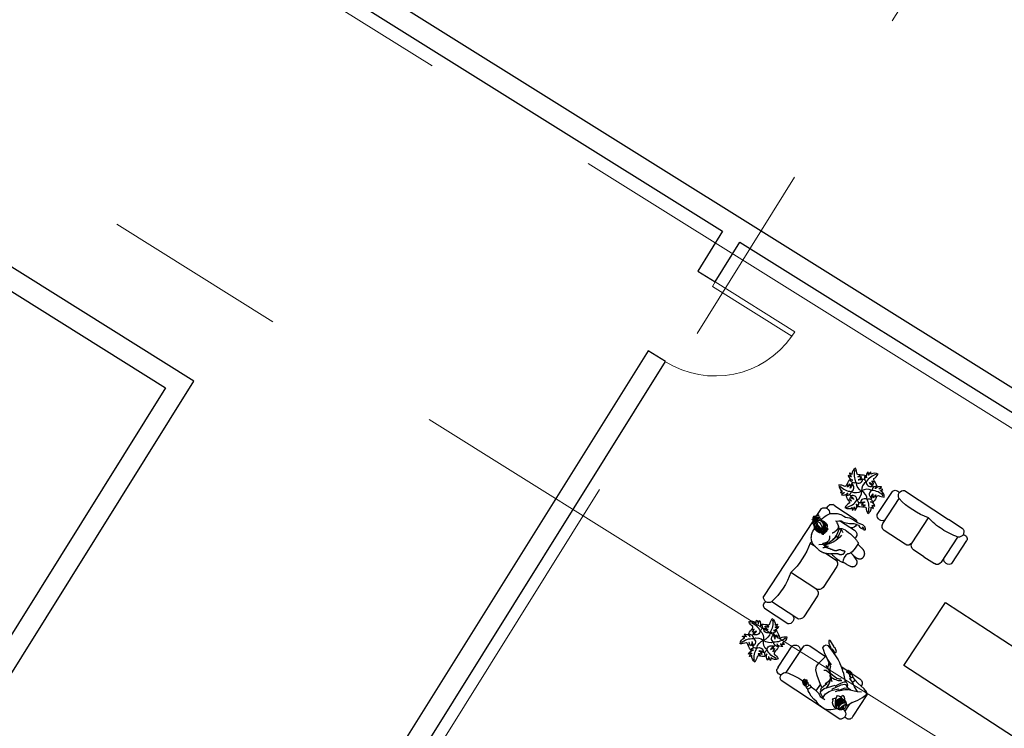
# Model space of a CAD drawing. Header units: inches. Extents: x 16 to 173, y 15 to 159.
# Tile 23 of 43: x 133 to 150, y 87 to 99. Entities that reach past the tile are written whole.
import ezdxf

# ---------------------------------------------------------------- set-up
doc = ezdxf.new("R2010")
doc.units = ezdxf.units.IN
doc.header["$MEASUREMENT"] = 0
doc.linetypes.add('Grid Line', pattern=[22.225, 12.7, -3.175, 3.175, -3.175])
for name, color, linetype, lineweight in [('A-DOOR', 31, 'Continuous', 9), ('A-WALL', 113, 'Continuous', 9), ('S-GRID', 1, 'Continuous', 9)]:
    doc.layers.add(name, color=color, linetype=linetype, lineweight=lineweight)
doc.layers.add('archicon.ir - people', color=251, linetype='Continuous')
doc.layers.add('ARREDI attrezzature - furniture', color=32, linetype='Continuous')
doc.layers.add('archicon.ir - trees garden', color=7, linetype='Continuous', true_color=0x317e30)

# ---------------------------------------------------------------- blocks, each defined once
blk = doc.blocks.new('M_Single-Flush - 0915 x 2134mm-303387-_منفی')
at = {"layer": 'A-DOOR', "lineweight": 18}
for p, q in [((406.5, -100), (406.5, -1015.3)), ((457.5, -100), (406.5, -100)), ((457.5, -100), (457.5, -1015.3)), ((457.5, -1015.3), (406.5, -1015.3))]:
    blk.add_line(p, q, dxfattribs=at)
at = {"layer": 'A-DOOR'}
blk.add_arc((457.5, -100), 916.7, 180, 266.81071, dxfattribs=at)
blk = doc.blocks.new('A$Cbd194416')
at = {"layer": 'archicon.ir - people'}
for p, q in [((0.942, 2.791), (0.909, 2.745)), ((0.991, 2.821), (0.942, 2.791)), ((0.909, 2.745), (0.883, 2.699)), ((0.966, 2.61), (0.986, 2.634)), ((0.986, 2.634), (0.997, 2.654)), ((1.442, 2.671), (1.408, 2.625)), ((0.909, 2.448), (0.941, 2.523)), ((0.941, 2.523), (0.944, 2.552)), ((0.944, 2.58), (0.966, 2.61)), ((0.944, 2.552), (0.944, 2.58)), ((0.859, 2.349), (0.869, 2.385)), ((0.869, 2.385), (0.909, 2.448)), ((3.008, 1.447), (2.993, 1.447)), ((3.117, 1.355), (3.086, 1.364)), ((3.182, 1.338), (3.117, 1.355)), ((3.262, 1.336), (3.182, 1.338)), ((2.93, 1.113), (2.881, 1.087)), ((2.907, 1.027), (2.881, 1.087)), ((2.956, 1.05), (2.93, 1.113)), ((3.002, 1.157), (3.01, 1.139)), ((3.071, 1.044), (3.101, 1.095)), ((3.101, 1.095), (3.231, 1.191)), ((2.956, 1.05), (2.907, 1.027)), ((3.002, 0.979), (2.956, 1.05)), ((3.036, 0.898), (3.002, 0.979)), ((3.087, 1.034), (3.039, 0.903)), ((3.07, 1.003), (3.071, 1.044)), ((3.039, 0.903), (3.005, 0.846))]:
    blk.add_line(p, q, dxfattribs=at)
for points in [[(1.16, 2.915), (1.175, 2.924), (1.189, 2.932), (1.199, 2.937), (1.201, 2.929), (1.207, 2.92), (1.209, 2.914), (1.203, 2.908)], [(1.2, 2.933), (1.208, 2.941), (1.218, 2.946), (1.221, 2.928), (1.225, 2.921), (1.23, 2.914), (1.23, 2.905), (1.229, 2.901)], [(1.105, 2.897), (1.1, 2.897), (1.086, 2.897), (1.085, 2.889), (1.09, 2.878), (1.092, 2.868), (1.103, 2.863), (1.103, 2.858), (1.105, 2.848), (1.106, 2.845)], [(1.155, 2.9), (1.146, 2.894), (1.139, 2.889), (1.133, 2.884), (1.129, 2.88), (1.125, 2.876), (1.122, 2.873), (1.12, 2.87), (1.118, 2.866), (1.116, 2.863), (1.115, 2.86), (1.113, 2.857), (1.112, 2.853), (1.11, 2.85), (1.109, 2.846), (1.107, 2.842), (1.106, 2.839), (1.105, 2.835), (1.104, 2.831), (1.102, 2.827), (1.101, 2.823), (1.1, 2.818), (1.1, 2.813), (1.099, 2.809), (1.099, 2.803), (1.099, 2.798), (1.099, 2.792), (1.1, 2.786), (1.101, 2.78), (1.102, 2.774), (1.103, 2.769), (1.104, 2.763), (1.105, 2.759), (1.107, 2.754), (1.108, 2.75), (1.109, 2.746), (1.111, 2.743), (1.112, 2.74), (1.114, 2.738), (1.116, 2.735), (1.117, 2.733), (1.119, 2.731), (1.121, 2.729), (1.123, 2.727), (1.124, 2.726), (1.126, 2.724), (1.128, 2.723), (1.129, 2.722), (1.131, 2.721), (1.133, 2.72), (1.134, 2.719), (1.136, 2.718), (1.138, 2.717), (1.139, 2.716), (1.141, 2.715), (1.143, 2.715), (1.145, 2.714), (1.146, 2.714), (1.148, 2.713), (1.15, 2.712), (1.152, 2.712), (1.155, 2.711), (1.157, 2.711), (1.159, 2.711), (1.162, 2.711), (1.165, 2.711), (1.168, 2.711), (1.171, 2.711), (1.174, 2.711), (1.177, 2.711), (1.18, 2.712), (1.184, 2.712), (1.188, 2.713), (1.192, 2.714), (1.196, 2.715), (1.2, 2.715), (1.204, 2.716), (1.208, 2.717), (1.211, 2.718), (1.214, 2.719), (1.217, 2.72)], [(1.14, 2.903), (1.121, 2.905), (1.105, 2.902), (1.106, 2.892), (1.111, 2.882), (1.119, 2.873)], [(1.137, 2.889), (1.137, 2.897), (1.144, 2.906), (1.158, 2.91), (1.171, 2.912), (1.195, 2.909), (1.195, 2.906)], [(1.215, 2.719), (1.215, 2.738), (1.215, 2.755), (1.214, 2.771), (1.213, 2.785), (1.211, 2.797), (1.209, 2.808), (1.207, 2.817), (1.205, 2.826), (1.203, 2.832), (1.202, 2.838), (1.2, 2.843), (1.198, 2.847), (1.197, 2.85), (1.195, 2.853), (1.193, 2.857), (1.191, 2.86), (1.188, 2.864), (1.185, 2.868), (1.182, 2.872), (1.179, 2.877), (1.176, 2.883), (1.173, 2.888), (1.171, 2.895), (1.168, 2.901)], [(1.242, 2.896), (1.231, 2.899), (1.223, 2.901), (1.216, 2.902), (1.21, 2.904), (1.204, 2.904), (1.197, 2.905), (1.189, 2.906), (1.179, 2.906)], [(1.242, 2.896), (1.251, 2.888), (1.258, 2.881), (1.264, 2.874), (1.269, 2.867), (1.273, 2.861), (1.276, 2.854), (1.279, 2.848), (1.281, 2.841), (1.283, 2.835), (1.284, 2.828), (1.286, 2.822), (1.287, 2.815), (1.287, 2.809), (1.288, 2.802), (1.288, 2.796), (1.287, 2.79), (1.287, 2.784), (1.285, 2.778), (1.284, 2.772), (1.282, 2.767), (1.28, 2.761), (1.277, 2.756), (1.274, 2.751), (1.27, 2.746), (1.267, 2.742), (1.262, 2.737), (1.257, 2.733), (1.251, 2.73), (1.245, 2.727), (1.238, 2.724), (1.229, 2.721), (1.22, 2.72)], [(1.378, 2.854), (1.398, 2.846), (1.415, 2.837), (1.43, 2.828), (1.442, 2.819), (1.452, 2.81), (1.461, 2.801), (1.467, 2.791), (1.473, 2.782), (1.478, 2.773), (1.483, 2.763), (1.487, 2.754), (1.49, 2.744), (1.493, 2.735), (1.496, 2.725), (1.498, 2.716), (1.5, 2.706), (1.502, 2.696), (1.504, 2.686), (1.506, 2.676), (1.508, 2.666), (1.51, 2.656), (1.511, 2.647), (1.513, 2.638), (1.514, 2.629), (1.515, 2.62), (1.516, 2.612), (1.516, 2.604), (1.517, 2.597), (1.517, 2.589), (1.516, 2.581), (1.516, 2.574), (1.515, 2.566), (1.514, 2.558), (1.512, 2.55), (1.51, 2.542), (1.508, 2.534), (1.506, 2.526), (1.503, 2.517), (1.5, 2.509), (1.497, 2.501), (1.493, 2.493), (1.489, 2.485), (1.485, 2.477), (1.481, 2.469), (1.477, 2.461), (1.473, 2.454), (1.468, 2.447), (1.464, 2.44), (1.459, 2.433), (1.455, 2.427), (1.45, 2.421), (1.446, 2.416), (1.441, 2.41), (1.437, 2.405), (1.433, 2.4), (1.43, 2.396), (1.426, 2.391), (1.423, 2.387), (1.42, 2.382), (1.417, 2.378), (1.415, 2.374), (1.412, 2.37), (1.41, 2.367), (1.408, 2.363), (1.406, 2.359), (1.405, 2.355), (1.403, 2.352), (1.402, 2.348), (1.401, 2.344), (1.4, 2.341), (1.399, 2.337), (1.398, 2.333), (1.398, 2.33), (1.397, 2.326), (1.396, 2.322), (1.396, 2.319), (1.395, 2.315), (1.394, 2.311), (1.392, 2.308), (1.391, 2.305), (1.389, 2.301), (1.387, 2.298), (1.385, 2.295), (1.382, 2.292), (1.379, 2.289), (1.377, 2.286), (1.374, 2.284), (1.371, 2.281), (1.368, 2.278), (1.366, 2.276), (1.363, 2.274), (1.361, 2.272), (1.358, 2.27), (1.355, 2.269), (1.353, 2.267), (1.35, 2.266), (1.347, 2.266), (1.345, 2.265), (1.342, 2.265), (1.339, 2.265), (1.336, 2.265), (1.333, 2.265), (1.33, 2.265), (1.328, 2.265), (1.325, 2.265), (1.323, 2.265), (1.32, 2.265), (1.318, 2.265), (1.316, 2.266), (1.315, 2.266), (1.313, 2.266), (1.312, 2.267), (1.311, 2.267), (1.31, 2.268), (1.309, 2.269), (1.309, 2.271), (1.309, 2.272), (1.309, 2.274), (1.31, 2.276), (1.31, 2.278), (1.311, 2.281), (1.313, 2.283), (1.314, 2.286), (1.315, 2.289), (1.317, 2.292), (1.318, 2.295), (1.32, 2.298), (1.321, 2.301), (1.322, 2.304), (1.323, 2.307), (1.324, 2.31), (1.324, 2.312), (1.325, 2.315), (1.325, 2.318), (1.326, 2.32), (1.326, 2.323), (1.326, 2.325), (1.326, 2.328), (1.326, 2.33), (1.326, 2.333), (1.326, 2.335), (1.326, 2.337), (1.326, 2.34), (1.327, 2.342), (1.327, 2.344), (1.328, 2.346), (1.329, 2.348), (1.33, 2.35), (1.331, 2.352), (1.333, 2.354), (1.335, 2.356), (1.337, 2.358), (1.34, 2.361), (1.343, 2.363), (1.346, 2.365), (1.35, 2.368), (1.353, 2.37), (1.357, 2.373), (1.36, 2.375), (1.363, 2.378), (1.366, 2.38), (1.369, 2.383), (1.372, 2.385), (1.374, 2.388), (1.376, 2.39), (1.378, 2.393), (1.38, 2.395), (1.382, 2.397), (1.383, 2.4), (1.385, 2.402), (1.386, 2.405), (1.387, 2.408), (1.388, 2.41), (1.389, 2.414), (1.39, 2.417), (1.391, 2.421), (1.392, 2.425), (1.393, 2.429), (1.394, 2.434), (1.395, 2.439), (1.396, 2.444), (1.397, 2.45), (1.398, 2.455), (1.4, 2.461), (1.401, 2.467), (1.402, 2.473), (1.404, 2.479), (1.405, 2.486), (1.406, 2.492), (1.408, 2.498), (1.409, 2.504), (1.411, 2.511), (1.412, 2.517), (1.414, 2.523), (1.415, 2.528), (1.416, 2.534), (1.418, 2.539), (1.419, 2.545), (1.421, 2.549), (1.423, 2.554), (1.425, 2.558), (1.427, 2.562), (1.43, 2.566), (1.433, 2.57), (1.437, 2.574), (1.442, 2.578), (1.447, 2.583), (1.454, 2.588)], [(0.883, 2.699), (0.861, 2.641), (0.858, 2.59), (0.855, 2.557), (0.832, 2.497), (0.824, 2.431), (0.823, 2.353), (0.814, 2.304), (0.805, 2.273), (0.812, 2.235), (0.817, 2.22), (0.84, 2.202), (0.853, 2.191), (0.865, 2.192), (0.866, 2.199), (0.855, 2.215), (0.843, 2.223), (0.833, 2.231)], [(0.994, 2.639), (1.005, 2.62), (1.014, 2.605), (1.021, 2.593), (1.026, 2.585), (1.031, 2.579), (1.034, 2.575), (1.037, 2.572), (1.04, 2.57), (1.043, 2.569), (1.046, 2.568), (1.049, 2.566), (1.052, 2.565), (1.055, 2.564), (1.058, 2.564), (1.061, 2.563), (1.063, 2.562), (1.066, 2.562), (1.069, 2.561), (1.071, 2.561), (1.074, 2.561), (1.076, 2.56), (1.079, 2.56), (1.081, 2.56), (1.084, 2.56), (1.087, 2.56), (1.089, 2.56), (1.092, 2.56), (1.095, 2.56), (1.098, 2.561), (1.101, 2.561), (1.104, 2.562), (1.108, 2.562), (1.112, 2.563), (1.115, 2.564), (1.119, 2.565), (1.124, 2.566), (1.128, 2.567), (1.133, 2.569), (1.137, 2.571), (1.142, 2.573), (1.147, 2.575), (1.152, 2.577), (1.157, 2.579), (1.162, 2.582), (1.167, 2.585), (1.172, 2.588), (1.176, 2.591), (1.18, 2.595)], [(1.156, 2.697), (1.163, 2.698), (1.169, 2.698), (1.173, 2.7), (1.177, 2.702), (1.18, 2.704), (1.182, 2.707), (1.183, 2.71), (1.184, 2.712)], [(1.174, 2.69), (1.18, 2.691), (1.185, 2.693), (1.189, 2.694), (1.192, 2.696), (1.194, 2.697), (1.196, 2.699), (1.197, 2.7), (1.198, 2.701), (1.198, 2.703), (1.199, 2.704), (1.199, 2.705), (1.199, 2.707), (1.2, 2.709), (1.2, 2.711), (1.201, 2.713), (1.201, 2.716)], [(1.191, 2.69), (1.195, 2.69), (1.198, 2.691), (1.201, 2.692), (1.203, 2.693), (1.205, 2.695), (1.206, 2.696), (1.207, 2.697), (1.208, 2.699), (1.209, 2.7), (1.209, 2.702), (1.21, 2.704), (1.21, 2.706), (1.21, 2.709), (1.21, 2.713), (1.209, 2.717), (1.209, 2.723)], [(1.199, 2.689), (1.203, 2.688), (1.207, 2.687), (1.209, 2.687), (1.212, 2.688), (1.213, 2.688), (1.215, 2.689), (1.216, 2.69), (1.217, 2.691), (1.218, 2.692), (1.219, 2.693), (1.22, 2.694), (1.221, 2.695), (1.222, 2.696), (1.222, 2.698), (1.223, 2.7), (1.223, 2.702), (1.224, 2.705), (1.224, 2.708), (1.224, 2.711), (1.224, 2.714), (1.224, 2.716), (1.224, 2.719), (1.223, 2.72), (1.222, 2.722)], [(1.221, 2.687), (1.228, 2.691), (1.232, 2.695), (1.236, 2.7), (1.238, 2.704), (1.239, 2.709), (1.239, 2.714), (1.238, 2.719), (1.238, 2.722)], [(1.235, 2.692), (1.241, 2.694), (1.246, 2.696), (1.249, 2.698), (1.252, 2.7), (1.254, 2.703), (1.255, 2.706), (1.256, 2.709), (1.257, 2.712), (1.257, 2.714), (1.257, 2.717), (1.257, 2.72), (1.257, 2.722), (1.257, 2.725), (1.256, 2.727), (1.256, 2.728), (1.255, 2.73)], [(1.24, 2.605), (1.247, 2.599), (1.253, 2.595), (1.259, 2.591), (1.264, 2.588), (1.269, 2.586), (1.273, 2.584), (1.277, 2.583), (1.28, 2.581), (1.284, 2.58), (1.287, 2.58), (1.29, 2.579), (1.293, 2.578), (1.296, 2.578), (1.299, 2.577), (1.302, 2.577), (1.305, 2.577), (1.308, 2.577), (1.312, 2.578), (1.315, 2.578), (1.318, 2.578), (1.322, 2.579), (1.326, 2.58), (1.329, 2.581), (1.333, 2.582), (1.337, 2.583), (1.341, 2.584), (1.345, 2.585), (1.349, 2.587), (1.353, 2.589), (1.357, 2.591), (1.362, 2.594), (1.366, 2.597), (1.371, 2.601), (1.376, 2.605), (1.381, 2.609), (1.385, 2.613), (1.389, 2.618), (1.392, 2.623), (1.394, 2.627), (1.396, 2.632)], [(1.409, 2.626), (1.403, 2.593), (1.395, 2.558), (1.383, 2.531)], [(1.048, 2.567), (1.056, 2.527), (1.068, 2.48), (1.082, 2.459)], [(1.397, 2.564), (1.413, 2.536), (1.415, 2.531)], [(1.407, 2.614), (1.413, 2.587), (1.422, 2.559)], [(0.859, 2.349), (0.851, 2.317), (0.86, 2.291), (0.865, 2.256), (0.863, 2.237), (0.861, 2.227), (0.86, 2.225)], [(1.027, 2.424), (1.031, 2.384), (1.035, 2.349), (1.039, 2.32), (1.043, 2.296), (1.048, 2.275), (1.052, 2.257), (1.056, 2.242), (1.06, 2.229), (1.063, 2.217), (1.067, 2.207), (1.071, 2.197), (1.074, 2.189), (1.077, 2.182), (1.08, 2.176), (1.083, 2.17), (1.086, 2.166)], [(1.459, 2.43), (1.46, 2.426), (1.463, 2.412), (1.466, 2.398), (1.468, 2.384), (1.47, 2.369), (1.472, 2.355), (1.474, 2.341), (1.475, 2.327), (1.476, 2.313), (1.477, 2.299), (1.477, 2.286), (1.477, 2.273), (1.478, 2.26), (1.478, 2.247), (1.477, 2.235), (1.477, 2.224), (1.477, 2.214), (1.477, 2.205)], [(0.86, 2.225), (0.853, 2.222), (0.85, 2.225), (0.849, 2.228), (0.848, 2.246), (0.85, 2.252)], [(1.086, 2.166), (1.182, 2.164), (1.253, 2.172)], [(1.104, 2.165), (1.104, 2.163), (1.105, 2.159), (1.106, 2.154), (1.107, 2.148), (1.108, 2.141), (1.109, 2.134), (1.111, 2.126), (1.112, 2.119), (1.114, 2.112), (1.115, 2.106), (1.116, 2.099), (1.118, 2.093), (1.119, 2.087), (1.121, 2.082), (1.122, 2.076), (1.124, 2.071), (1.125, 2.065), (1.127, 2.06), (1.128, 2.055), (1.13, 2.049), (1.132, 2.044), (1.134, 2.039), (1.137, 2.034), (1.139, 2.03), (1.142, 2.025), (1.145, 2.021), (1.149, 2.017), (1.152, 2.013), (1.155, 2.01), (1.159, 2.006), (1.163, 2.003), (1.166, 2.001), (1.169, 1.998), (1.173, 1.996), (1.176, 1.994), (1.179, 1.992), (1.182, 1.991), (1.185, 1.989), (1.188, 1.988), (1.191, 1.987), (1.194, 1.986), (1.197, 1.985), (1.2, 1.984), (1.203, 1.984), (1.206, 1.983), (1.208, 1.983), (1.211, 1.983), (1.214, 1.982), (1.217, 1.982), (1.221, 1.982), (1.224, 1.982), (1.227, 1.982), (1.23, 1.982), (1.233, 1.982), (1.236, 1.982), (1.238, 1.982), (1.241, 1.982), (1.243, 1.982), (1.246, 1.982), (1.248, 1.983), (1.25, 1.983), (1.252, 1.984), (1.255, 1.985), (1.257, 1.985), (1.26, 1.987), (1.262, 1.988), (1.265, 1.989), (1.268, 1.991), (1.271, 1.993), (1.274, 1.996), (1.276, 1.998), (1.279, 2.001), (1.281, 2.004), (1.283, 2.007), (1.286, 2.011), (1.287, 2.014), (1.289, 2.018), (1.291, 2.023), (1.292, 2.027), (1.293, 2.032), (1.295, 2.037), (1.295, 2.042), (1.296, 2.047), (1.297, 2.053), (1.297, 2.058), (1.298, 2.064), (1.298, 2.07), (1.299, 2.076)], [(1.253, 2.172), (1.279, 2.183), (1.307, 2.201), (1.32, 2.215)], [(1.279, 2.183), (1.288, 2.121), (1.299, 2.076)], [(1.465, 2.209), (1.465, 2.187), (1.465, 2.167), (1.464, 2.149), (1.464, 2.133), (1.463, 2.119), (1.462, 2.107), (1.461, 2.096), (1.46, 2.086), (1.458, 2.078), (1.457, 2.071), (1.455, 2.064), (1.454, 2.059), (1.452, 2.054), (1.45, 2.049), (1.448, 2.045), (1.446, 2.042), (1.443, 2.038), (1.441, 2.035), (1.438, 2.032), (1.436, 2.029), (1.433, 2.026), (1.43, 2.023), (1.428, 2.021), (1.425, 2.018), (1.422, 2.016), (1.419, 2.014), (1.415, 2.013), (1.412, 2.011), (1.409, 2.01), (1.405, 2.009), (1.401, 2.008), (1.397, 2.007), (1.393, 2.006), (1.388, 2.006), (1.383, 2.006), (1.379, 2.006), (1.374, 2.006), (1.369, 2.007), (1.365, 2.008), (1.36, 2.009), (1.356, 2.01), (1.352, 2.012), (1.349, 2.014), (1.345, 2.016), (1.342, 2.018), (1.339, 2.021), (1.336, 2.023), (1.334, 2.026), (1.332, 2.029), (1.33, 2.032), (1.328, 2.036), (1.326, 2.039), (1.324, 2.043), (1.323, 2.046), (1.321, 2.05), (1.319, 2.054), (1.318, 2.058), (1.316, 2.063), (1.315, 2.067), (1.313, 2.071), (1.311, 2.076), (1.309, 2.081), (1.307, 2.086), (1.305, 2.091), (1.303, 2.096), (1.3, 2.101), (1.298, 2.106), (1.296, 2.112), (1.294, 2.117), (1.292, 2.123), (1.291, 2.128), (1.29, 2.134)], [(1.317, 2.211), (1.352, 2.224), (1.397, 2.229), (1.443, 2.219), (1.48, 2.202)], [(2.73, 1.533), (2.711, 1.523), (2.692, 1.52), (2.655, 1.571), (2.661, 1.592), (2.645, 1.599), (2.629, 1.635), (2.607, 1.689), (2.603, 1.7), (2.615, 1.714), (2.651, 1.691), (2.687, 1.636), (2.716, 1.599)], [(2.765, 1.731), (2.727, 1.73), (2.696, 1.71), (2.686, 1.684), (2.717, 1.596), (2.758, 1.498), (2.787, 1.425), (2.811, 1.385), (2.822, 1.37)], [(2.94, 1.472), (2.91, 1.513), (2.856, 1.593), (2.825, 1.653), (2.791, 1.696), (2.765, 1.731)], [(3.371, 1.693), (3.364, 1.698), (3.353, 1.703), (3.341, 1.704), (3.331, 1.704), (3.328, 1.701), (3.328, 1.695), (3.336, 1.69), (3.344, 1.688), (3.348, 1.688), (3.355, 1.687)], [(3.39, 1.687), (3.386, 1.695), (3.379, 1.703), (3.371, 1.71), (3.367, 1.712), (3.363, 1.71), (3.363, 1.705), (3.365, 1.7), (3.369, 1.694)], [(2.744, 1.528), (2.717, 1.541), (2.705, 1.566), (2.699, 1.593), (2.715, 1.601)], [(3.292, 1.404), (3.239, 1.481), (3.173, 1.567), (3.111, 1.635), (3.056, 1.654), (2.999, 1.65), (2.927, 1.638), (2.858, 1.623), (2.837, 1.619)], [(2.91, 1.468), (2.894, 1.514), (2.864, 1.58)], [(3.416, 1.605), (3.411, 1.619), (3.413, 1.638), (3.41, 1.669), (3.397, 1.684), (3.376, 1.694), (3.356, 1.688), (3.334, 1.679), (3.32, 1.67), (3.321, 1.663), (3.329, 1.661), (3.335, 1.663), (3.345, 1.667), (3.348, 1.67), (3.357, 1.673), (3.364, 1.676), (3.369, 1.677)], [(3.342, 1.651), (3.335, 1.648), (3.332, 1.652), (3.333, 1.657), (3.339, 1.663), (3.342, 1.665)], [(3.375, 1.59), (3.365, 1.598), (3.361, 1.607), (3.353, 1.616), (3.347, 1.624), (3.342, 1.649), (3.341, 1.66), (3.347, 1.661), (3.354, 1.653), (3.359, 1.632), (3.364, 1.625)], [(3.358, 1.665), (3.353, 1.659), (3.35, 1.657)], [(3.525, 1.124), (3.548, 1.176), (3.548, 1.233), (3.543, 1.285), (3.534, 1.318), (3.519, 1.355), (3.512, 1.406), (3.495, 1.471), (3.467, 1.526), (3.452, 1.552), (3.436, 1.572), (3.43, 1.59), (3.422, 1.606), (3.361, 1.585), (3.374, 1.55), (3.377, 1.475), (3.394, 1.396), (3.409, 1.37), (3.425, 1.348), (3.424, 1.31), (3.421, 1.278), (3.423, 1.257)], [(3.436, 1.572), (3.416, 1.562), (3.395, 1.55), (3.379, 1.548)], [(2.981, 1.493), (2.948, 1.504), (2.916, 1.515), (2.905, 1.518)], [(2.94, 1.472), (2.978, 1.457), (3.015, 1.434)], [(3.038, 1.395), (2.979, 1.499), (2.963, 1.535)], [(3.028, 1.404), (3.034, 1.369), (3.037, 1.338), (3.038, 1.311), (3.038, 1.287), (3.034, 1.267), (3.029, 1.25), (3.02, 1.236), (3.009, 1.224)], [(3.047, 1.388), (3.04, 1.418), (3.033, 1.492), (3.048, 1.523)], [(3.099, 1.349), (3.048, 1.39)], [(3.128, 1.316), (3.094, 1.355), (3.067, 1.4)], [(3.211, 1.394), (3.184, 1.381), (3.125, 1.363), (3.084, 1.369)], [(3.339, 1.38), (3.329, 1.394), (3.295, 1.404), (3.221, 1.38), (3.192, 1.367)], [(2.822, 1.37), (2.881, 1.286)], [(3.016, 1.146), (2.995, 1.162), (2.919, 1.234), (2.893, 1.268), (2.881, 1.286)], [(3.15, 1.239), (3.111, 1.217), (3.08, 1.195), (3.036, 1.169), (3.004, 1.132), (3.023, 1.103), (3.042, 1.086), (3.06, 1.077)], [(3.075, 1.363), (3.074, 1.336), (3.072, 1.311), (3.068, 1.288), (3.063, 1.267), (3.056, 1.248), (3.048, 1.23), (3.038, 1.215), (3.026, 1.201)], [(3.075, 1.051), (3.047, 1.104), (3.053, 1.129), (3.099, 1.173), (3.232, 1.259)], [(3.409, 1.298), (3.4, 1.323), (3.375, 1.364), (3.353, 1.385), (3.284, 1.361), (3.241, 1.33), (3.146, 1.245), (3.165, 1.215)], [(3.424, 1.294), (3.396, 1.301), (3.342, 1.301), (3.28, 1.271), (3.236, 1.241), (3.161, 1.167)], [(2.843, 1.147), (2.836, 1.164), (2.834, 1.175), (2.841, 1.186)], [(2.883, 1.09), (2.866, 1.109), (2.853, 1.123), (2.845, 1.134), (2.843, 1.158), (2.841, 1.183), (2.84, 1.204), (2.846, 1.209), (2.852, 1.2), (2.855, 1.18), (2.855, 1.166), (2.862, 1.142), (2.869, 1.136), (2.874, 1.134), (2.869, 1.147), (2.861, 1.159), (2.856, 1.175), (2.857, 1.186), (2.863, 1.189), (2.873, 1.18), (2.881, 1.167), (2.884, 1.152), (2.89, 1.141), (2.9, 1.131), (2.908, 1.114), (2.906, 1.1)], [(2.852, 1.2), (2.861, 1.206), (2.866, 1.212), (2.872, 1.216), (2.875, 1.211), (2.875, 1.201), (2.867, 1.194), (2.862, 1.192), (2.859, 1.188)], [(2.915, 1.105), (2.911, 1.121), (2.901, 1.133), (2.889, 1.142)], [(3.087, 1.034), (3.098, 1.046), (3.122, 1.08), (3.191, 1.146)], [(3.253, 1.081), (3.225, 1.065), (3.207, 1.059), (3.217, 1.043), (3.228, 1.027), (3.242, 1.009), (3.264, 0.986)], [(3.36, 1.099), (3.317, 1.123), (3.276, 1.128), (3.261, 1.131), (3.253, 1.106), (3.253, 1.072), (3.261, 1.044)], [(3.437, 1.017), (3.444, 1.052), (3.427, 1.102), (3.397, 1.131), (3.354, 1.147), (3.345, 1.164), (3.317, 1.14), (3.304, 1.121)], [(3.227, 0.874), (3.147, 0.821), (3.071, 0.781), (3, 0.756), (2.965, 0.782), (2.946, 0.836), (2.926, 0.967), (2.907, 1.028)]]:
    blk.add_lwpolyline(points, dxfattribs=at)
blk.add_lwpolyline([(3.287, 0.951, 0.080167), (3.312, 0.933, 0.088923), (3.344, 0.924, 0.104957), (3.379, 0.927, 0.120011), (3.411, 0.947, 0.120011), (3.43, 0.979, 0.104957), (3.434, 1.014, 0.088923), (3.424, 1.045, 0.080167), (3.406, 1.071, 0.080167), (3.38, 1.089, 0.088923), (3.349, 1.098, 0.104957), (3.313, 1.095, 0.120011), (3.281, 1.075, 0.120011), (3.262, 1.043, 0.104957), (3.259, 1.008, 0.088923), (3.268, 0.977, 0.080167)], format="xyb", close=True, dxfattribs=at)
for centre, radius in [((3.382, 1.651), 0.0276), ((3.384, 1.65), 0.014), ((3.385, 1.649), 0.00924)]:
    blk.add_circle(centre, radius, dxfattribs=at)
for centre, radius, start, end in [((1.105, 2.888), 0.0633, 25.0842, 144.0816), ((1.104, 2.886), 0.0601, 27.0896, 143.0382), ((1.115, 2.916), 0.0477, 0.1856, 136.3382), ((1.126, 2.931), 0.0485, 349.1907, 117.274), ((1.127, 2.947), 0.0535, 332.3294, 36.8896), ((1.242, 2.17), 0.697, 100.711, 111.1418), ((1.122, 2.87), 0.0573, 46.1459, 158.7617), ((1.102, 2.889), 0.0309, 34.6987, 104.4375), ((1.192, 2.86), 0.105, 211.8951, 283.8185), ((1.21, 2.856), 0.0936, 178.9429, 275.0038), ((1.255, 2.861), 0.103, 162.0681, 248.5995), ((1.078, 2.81), 0.143, 347.7555, 42.3345), ((1.18, 2.844), 0.0934, 292.1042, 5.8937), ((1.202, 2.838), 0.0875, 279.0037, 348.4896), ((1.126, 2.844), 0.113, 323.4243, 29.8742), ((1.161, 2.858), 0.0992, 305.023, 16.3841), ((1.242, 2.17), 0.697, 78.7892, 88.0051), ((1.168, 2.868), 0.13, 241.9786, 292.2427), ((1.176, 2.835), 0.0911, 221.8641, 296.2453), ((1.167, 2.721), 0.034, 249.1527, 349.6008), ((1.192, 2.833), 0.105, 252.0278, 326.9096), ((1.172, 2.724), 0.0307, 249.0628, 346.5108), ((1.173, 2.712), 0.0281, 251.5274, 8.7367), ((1.195, 2.717), 0.0287, 256.7227, 7.7148), ((1.206, 2.708), 0.0262, 259.3059, 29.9343), ((1.215, 2.716), 0.031, 297.1909, 12.8161), ((1.237, 2.716), 0.0261, 280.0338, 39.0407), ((1.245, 2.713), 0.0261, 336.9627, 52.07), ((1.253, 2.712), 0.0251, 313.7545, 69.6332), ((1.167, 2.449), 0.141, 143.3098, 190.6586), ((1.182, 2.879), 0.357, 248.595, 283.8605), ((1.192, 2.86), 0.372, 249.3466, 272.9626), ((1.083, 2.884), 0.43, 276.0554, 318.2615), ((1.127, 2.966), 0.46, 275.7772, 307.0806), ((3.367, 0.998), 0.105, 107.1066, 181.9884), ((3.383, 0.974), 0.125, 102.8381, 164.838), ((3.384, 0.976), 0.115, 92.0337, 180.4797), ((3.397, 0.971), 0.115, 96.1525, 188.9842), ((3.406, 0.963), 0.119, 97.1339, 186.2444), ((2.945, 1.511), 0.697, 314.4531, 326.2206), ((2.945, 1.511), 0.697, 293.868, 303.0839), ((3.423, 0.9), 0.146, 90.225, 159.4222), ((3.407, 0.944), 0.119, 85.7924, 177.5134), ((3.427, 0.788), 0.199, 88.7694, 130.0396), ((3.403, 0.808), 0.164, 81.1842, 127.7369), ((3.373, 0.91), 0.102, 53.6155, 130.9068), ((3.341, 0.899), 0.0543, 34.6247, 126.2771), ((3.379, 0.921), 0.0992, 56.6425, 133.7412), ((3.36, 0.921), 0.0426, 22.4066, 121.9153)]:
    blk.add_arc(centre, radius, start, end, dxfattribs=at)
at = {"layer": 'archicon.ir - trees garden'}
for points in [[(0.156, 2.843, -0.186843), (0.311, 2.721, -0.602358), (0.213, 2.659, -0.59915), (0.213, 2.661, 0.157085), (0.257, 2.71, 0.839938), (0.255, 2.711, -0.277538), (0.191, 2.694, -0.602002), (0.191, 2.697, 0.136222), (0.221, 2.741, 0.859551), (0.219, 2.742, -0.306105), (0.177, 2.727, -0.612986), (0.176, 2.73, 0.257414), (0.195, 2.776, 0.219772), (0.194, 2.777, -0.127663), (0.13, 2.848, -0.294864), (0.244, 2.84, 0.64061), (0.246, 2.842, -0.027625), (0.245, 2.879, -0.615479), (0.248, 2.88, -0.196324), (0.276, 2.828, 0.870844), (0.279, 2.828, -0.005142), (0.288, 2.878, -0.611252), (0.29, 2.879, -0.296222), (0.309, 2.784, 0.878292), (0.311, 2.782, 0.114516), (0.326, 2.817, -0.650882), (0.329, 2.817, -0.440634), (0.311, 2.721, -0.277433), (0.375, 2.572, -0.277433)], [(0.499, 2.897, -0.186843), (0.471, 2.702, -0.602358), (0.369, 2.756, -0.59915), (0.371, 2.757, 0.157085), (0.435, 2.743, 0.839938), (0.435, 2.746, -0.277538), (0.389, 2.793, -0.602002), (0.391, 2.794, 0.136222), (0.444, 2.79, 0.859551), (0.444, 2.793, -0.306105), (0.41, 2.822, -0.612986), (0.412, 2.823, 0.257414), (0.461, 2.83, 0.219772), (0.462, 2.831, -0.127663), (0.491, 2.922, -0.294864), (0.541, 2.82, 0.64061), (0.544, 2.819, -0.027625), (0.575, 2.838, -0.615479), (0.578, 2.836, -0.196324), (0.547, 2.786, 0.870844), (0.548, 2.783, -0.005142), (0.596, 2.801, -0.611252), (0.598, 2.799, -0.296222), (0.525, 2.735, 0.878292), (0.525, 2.733, 0.114516), (0.562, 2.737, -0.650882), (0.564, 2.735, -0.440634), (0.471, 2.702, -0.277433), (0.375, 2.572, -0.277433)], [(3.051, 2.897, 0.186843), (3.079, 2.702, 0.602358), (3.181, 2.756, 0.59915), (3.179, 2.757, -0.157085), (3.115, 2.743, -0.839938), (3.115, 2.746, 0.277538), (3.161, 2.793, 0.602002), (3.159, 2.794, -0.136222), (3.106, 2.79, -0.859551), (3.106, 2.793, 0.306105), (3.14, 2.822, 0.612986), (3.138, 2.823, -0.257414), (3.089, 2.83, -0.219772), (3.088, 2.831, 0.127663), (3.059, 2.922, 0.294864), (3.009, 2.82, -0.64061), (3.006, 2.819, 0.027625), (2.975, 2.838, 0.615479), (2.972, 2.836, 0.196324), (3.003, 2.786, -0.870844), (3.002, 2.783, 0.005142), (2.954, 2.801, 0.611252), (2.952, 2.799, 0.296222), (3.025, 2.735, -0.878292), (3.025, 2.733, -0.114516), (2.988, 2.737, 0.650882), (2.986, 2.735, 0.440634), (3.079, 2.702, 0.277433), (3.175, 2.572, 0.277433)], [(3.394, 2.843, 0.186843), (3.239, 2.721, 0.602358), (3.337, 2.659, 0.59915), (3.337, 2.661, -0.157085), (3.293, 2.71, -0.839938), (3.295, 2.711, 0.277538), (3.359, 2.694, 0.602002), (3.359, 2.697, -0.136222), (3.329, 2.741, -0.859551), (3.331, 2.742, 0.306105), (3.373, 2.727, 0.612986), (3.374, 2.73, -0.257414), (3.355, 2.776, -0.219772), (3.356, 2.777, 0.127663), (3.42, 2.848, 0.294864), (3.306, 2.84, -0.64061), (3.304, 2.842, 0.027625), (3.305, 2.879, 0.615479), (3.302, 2.88, 0.196324), (3.274, 2.828, -0.870844), (3.271, 2.828, 0.005142), (3.262, 2.878, 0.611252), (3.26, 2.879, 0.296222), (3.241, 2.784, -0.878292), (3.239, 2.782, -0.114516), (3.224, 2.817, 0.650882), (3.221, 2.817, 0.440634), (3.239, 2.721, 0.277433), (3.175, 2.572, 0.277433)], [(0.031, 2.518, -0.186843), (0.214, 2.591, -0.602358), (0.219, 2.476, -0.59915), (0.217, 2.477, 0.157085), (0.197, 2.539, 0.839938), (0.195, 2.538, -0.277538), (0.177, 2.474, -0.602002), (0.175, 2.475, 0.136222), (0.152, 2.523, 0.859551), (0.15, 2.522, -0.306105), (0.142, 2.478, -0.612986), (0.139, 2.479, 0.257414), (0.109, 2.518, 0.219772), (0.107, 2.518, -0.127663), (0.014, 2.498, -0.294864), (0.077, 2.593, 0.64061), (0.077, 2.595, -0.027625), (0.045, 2.613, -0.615479), (0.045, 2.616, -0.196324), (0.104, 2.615, 0.870844), (0.106, 2.617, -0.005142), (0.067, 2.649, -0.611252), (0.067, 2.652, -0.296222), (0.159, 2.621, 0.878292), (0.161, 2.622, 0.114516), (0.139, 2.652, -0.650882), (0.14, 2.655, -0.440634), (0.214, 2.591, -0.277433), (0.375, 2.572, -0.277433)], [(0.719, 2.627, -0.186843), (0.536, 2.554, -0.602358), (0.531, 2.669, -0.59915), (0.533, 2.668, 0.157085), (0.553, 2.606, 0.839938), (0.555, 2.607, -0.277538), (0.573, 2.67, -0.602002), (0.575, 2.67, 0.136222), (0.598, 2.621, 0.859551), (0.6, 2.623, -0.306105), (0.608, 2.667, -0.612986), (0.611, 2.666, 0.257414), (0.641, 2.627, 0.219772), (0.643, 2.627, -0.127663), (0.736, 2.647, -0.294864), (0.673, 2.552, 0.64061), (0.673, 2.55, -0.027625), (0.705, 2.531, -0.615479), (0.705, 2.529, -0.196324), (0.646, 2.53, 0.870844), (0.644, 2.528, -0.005142), (0.683, 2.495, -0.611252), (0.683, 2.493, -0.296222), (0.591, 2.524, 0.878292), (0.589, 2.523, 0.114516), (0.611, 2.492, -0.650882), (0.61, 2.49, -0.440634), (0.536, 2.554, -0.277433), (0.375, 2.572, -0.277433)], [(2.831, 2.627, 0.186843), (3.014, 2.554, 0.602358), (3.019, 2.669, 0.59915), (3.017, 2.668, -0.157085), (2.997, 2.606, -0.839938), (2.995, 2.607, 0.277538), (2.977, 2.67, 0.602002), (2.975, 2.67, -0.136222), (2.952, 2.621, -0.859551), (2.95, 2.623, 0.306105), (2.942, 2.667, 0.612986), (2.939, 2.666, -0.257414), (2.909, 2.627, -0.219772), (2.907, 2.627, 0.127663), (2.814, 2.647, 0.294864), (2.877, 2.552, -0.64061), (2.877, 2.55, 0.027625), (2.845, 2.531, 0.615479), (2.845, 2.529, 0.196324), (2.904, 2.53, -0.870844), (2.906, 2.528, 0.005142), (2.867, 2.495, 0.611252), (2.867, 2.493, 0.296222), (2.959, 2.524, -0.878292), (2.961, 2.523, -0.114516), (2.939, 2.492, 0.650882), (2.94, 2.49, 0.440634), (3.014, 2.554, 0.277433), (3.175, 2.572, 0.277433)], [(3.519, 2.518, 0.186843), (3.336, 2.591, 0.602358), (3.331, 2.476, 0.59915), (3.333, 2.477, -0.157085), (3.353, 2.539, -0.839938), (3.355, 2.538, 0.277538), (3.373, 2.474, 0.602002), (3.375, 2.475, -0.136222), (3.398, 2.523, -0.859551), (3.4, 2.522, 0.306105), (3.408, 2.478, 0.612986), (3.411, 2.479, -0.257414), (3.441, 2.518, -0.219772), (3.443, 2.518, 0.127663), (3.536, 2.498, 0.294864), (3.473, 2.593, -0.64061), (3.473, 2.595, 0.027625), (3.505, 2.613, 0.615479), (3.505, 2.616, 0.196324), (3.446, 2.615, -0.870844), (3.444, 2.617, 0.005142), (3.483, 2.649, 0.611252), (3.483, 2.652, 0.296222), (3.391, 2.621, -0.878292), (3.389, 2.622, -0.114516), (3.411, 2.652, 0.650882), (3.41, 2.655, 0.440634), (3.336, 2.591, 0.277433), (3.175, 2.572, 0.277433)], [(0.251, 2.247, -0.186843), (0.279, 2.443, -0.602358), (0.381, 2.389, -0.59915), (0.379, 2.388, 0.157085), (0.315, 2.401, 0.839938), (0.315, 2.399, -0.277538), (0.361, 2.352, -0.602002), (0.359, 2.35, 0.136222), (0.306, 2.355, 0.859551), (0.306, 2.352, -0.306105), (0.34, 2.323, -0.612986), (0.338, 2.321, 0.257414), (0.289, 2.314, 0.219772), (0.288, 2.313, -0.127663), (0.259, 2.222, -0.294864), (0.209, 2.324, 0.64061), (0.206, 2.326, -0.027625), (0.175, 2.307, -0.615479), (0.172, 2.308, -0.196324), (0.203, 2.359, 0.870844), (0.202, 2.362, -0.005142), (0.154, 2.344, -0.611252), (0.152, 2.346, -0.296222), (0.225, 2.409, 0.878292), (0.225, 2.412, 0.114516), (0.188, 2.408, -0.650882), (0.186, 2.41, -0.440634), (0.279, 2.443, -0.277433), (0.375, 2.572, -0.277433)], [(0.594, 2.302, -0.186843), (0.439, 2.424, -0.602358), (0.537, 2.486, -0.59915), (0.537, 2.483, 0.157085), (0.493, 2.435, 0.839938), (0.495, 2.433, -0.277538), (0.559, 2.45, -0.602002), (0.559, 2.448, 0.136222), (0.529, 2.404, 0.859551), (0.531, 2.403, -0.306105), (0.573, 2.417, -0.612986), (0.574, 2.415, 0.257414), (0.555, 2.369, 0.219772), (0.556, 2.368, -0.127663), (0.62, 2.297, -0.294864), (0.506, 2.304, 0.64061), (0.504, 2.303, -0.027625), (0.505, 2.266, -0.615479), (0.502, 2.265, -0.196324), (0.474, 2.317, 0.870844), (0.471, 2.317, -0.005142), (0.462, 2.267, -0.611252), (0.46, 2.266, -0.296222), (0.441, 2.361, 0.878292), (0.439, 2.362, 0.114516), (0.424, 2.328, -0.650882), (0.421, 2.327, -0.440634), (0.439, 2.424, -0.277433), (0.375, 2.572, -0.277433)], [(2.956, 2.302, 0.186843), (3.111, 2.424, 0.602358), (3.013, 2.486, 0.59915), (3.013, 2.483, -0.157085), (3.057, 2.435, -0.839938), (3.055, 2.433, 0.277538), (2.991, 2.45, 0.602002), (2.991, 2.448, -0.136222), (3.021, 2.404, -0.859551), (3.019, 2.403, 0.306105), (2.977, 2.417, 0.612986), (2.976, 2.415, -0.257414), (2.995, 2.369, -0.219772), (2.994, 2.368, 0.127663), (2.93, 2.297, 0.294864), (3.044, 2.304, -0.64061), (3.046, 2.303, 0.027625), (3.045, 2.266, 0.615479), (3.048, 2.265, 0.196324), (3.076, 2.317, -0.870844), (3.079, 2.317, 0.005142), (3.088, 2.267, 0.611252), (3.09, 2.266, 0.296222), (3.109, 2.361, -0.878292), (3.111, 2.362, -0.114516), (3.126, 2.328, 0.650882), (3.129, 2.327, 0.440634), (3.111, 2.424, 0.277433), (3.175, 2.572, 0.277433)], [(3.299, 2.247, 0.186843), (3.271, 2.443, 0.602358), (3.169, 2.389, 0.59915), (3.171, 2.388, -0.157085), (3.235, 2.401, -0.839938), (3.235, 2.399, 0.277538), (3.189, 2.352, 0.602002), (3.191, 2.35, -0.136222), (3.244, 2.355, -0.859551), (3.244, 2.352, 0.306105), (3.21, 2.323, 0.612986), (3.212, 2.321, -0.257414), (3.261, 2.314, -0.219772), (3.262, 2.313, 0.127663), (3.291, 2.222, 0.294864), (3.341, 2.324, -0.64061), (3.344, 2.326, 0.027625), (3.375, 2.307, 0.615479), (3.378, 2.308, 0.196324), (3.347, 2.359, -0.870844), (3.348, 2.362, 0.005142), (3.396, 2.344, 0.611252), (3.398, 2.346, 0.296222), (3.325, 2.409, -0.878292), (3.325, 2.412, -0.114516), (3.362, 2.408, 0.650882), (3.364, 2.41, 0.440634), (3.271, 2.443, 0.277433), (3.175, 2.572, 0.277433)]]:
    blk.add_lwpolyline(points, format="xyb", dxfattribs=at)
for centre, radius, start, end in [((0.375, 2.572), 0.252, 82.054, 103.7613), ((3.175, 2.572), 0.252, 76.2387, 97.946), ((0.375, 2.572), 0.252, 142.054, 163.7613), ((0.375, 2.572), 0.189, 138.954, 160.8408), ((0.375, 2.572), 0.189, 78.954, 100.8408), ((0.375, 2.572), 0.189, 18.954, 40.8408), ((0.375, 2.572), 0.252, 22.054, 43.7613), ((3.175, 2.572), 0.252, 136.2387, 157.946), ((3.175, 2.572), 0.189, 139.1592, 161.046), ((3.175, 2.572), 0.189, 79.1592, 101.046), ((3.175, 2.572), 0.189, 19.1592, 41.046), ((3.175, 2.572), 0.252, 16.2387, 37.946), ((0.375, 2.572), 0.252, 202.054, 223.7613), ((0.375, 2.572), 0.189, 198.954, 220.8408), ((0.375, 2.572), 0.189, 318.954, 340.8408), ((0.375, 2.572), 0.252, 322.054, 343.7613), ((3.175, 2.572), 0.252, 196.2387, 217.946), ((3.175, 2.572), 0.189, 199.1592, 221.046), ((3.175, 2.572), 0.189, 319.1592, 341.046), ((3.175, 2.572), 0.252, 316.2387, 337.946), ((0.375, 2.572), 0.189, 258.954, 280.8408), ((0.375, 2.572), 0.252, 262.054, 283.7613), ((0.573, 2.416), 0.00144, 309.2569, 75.2877), ((2.977, 2.416), 0.00144, 104.7123, 230.7431), ((3.175, 2.572), 0.252, 256.2387, 277.946), ((3.175, 2.572), 0.189, 259.1592, 281.046)]:
    blk.add_arc(centre, radius, start, end, dxfattribs=at)
at = {"layer": 'ARREDI attrezzature - furniture'}
for p, q in [((1.083, 2.947), (0.95, 2.947)), ((2.6, 2.947), (1.181, 2.947)), ((0.8, 2.797), (0.8, 2.83)), ((0.8, 2.797), (0.8, 2.397)), ((0.95, 2.797), (0.95, 2.796)), ((1.5, 2.797), (1.5, 2.706)), ((2.05, 2.327), (2.05, 2.797)), ((2.6, 2.327), (2.6, 2.797)), ((2.75, 2.397), (2.75, 2.83)), ((0.95, 2.589), (0.95, 2.327)), ((1.5, 2.509), (1.5, 2.327)), ((0.55, 2.164), (0.118, 2.164)), ((1.03, 2.247), (1.054, 2.247)), ((1.58, 2.247), (1.97, 2.247)), ((2.13, 2.247), (2.52, 2.247)), ((0, 2.014), (0, 1.189)), ((0.62, 2.014), (0.15, 2.014)), ((3.4, 2.147), (3, 2.147)), ((3.4, 2.147), (3.432, 2.147)), ((0.7, 1.544), (0.7, 1.934)), ((2.85, 1.917), (2.85, 1.621)), ((3.4, 1.997), (2.93, 1.997)), ((3.55, 0.897), (3.55, 1.997)), ((0.62, 1.464), (0.15, 1.464)), ((3.383, 1.447), (3.262, 1.447)), ((0.7, 1.189), (0.7, 1.384)), ((2.85, 1.33), (2.85, 1.203)), ((0, 0.914), (0, 1.189)), ((0.7, 1.189), (0.7, 0.994)), ((2.85, 1.127), (2.85, 0.977)), ((0.62, 0.914), (0.15, 0.914)), ((2.93, 0.897), (2.937, 0.897)), ((3.275, 0.897), (3.4, 0.897)), ((0.55, 0.764), (0.118, 0.764)), ((3, 0.747), (3.4, 0.747)), ((3.4, 0.747), (3.432, 0.747))]:
    blk.add_line(p, q, dxfattribs=at)
for centre, radius, start, end in [((0.985, 2.872), 0.083, 115.3207, 244.6793), ((2.565, 2.872), 0.083, 295.3207, 64.6793), ((0.867, 2.813), 0.0688, 58.7936, 166.4148), ((1.225, 3.913), 1.149, 256.1474, 256.2318), ((1.225, 3.913), 1.149, 282.23, 283.8526), ((1.775, 3.913), 1.149, 256.1474, 283.8526), ((2.325, 3.913), 1.149, 256.1474, 283.8526), ((2.683, 2.813), 0.0688, 13.5852, 121.2064), ((0.875, 2.431), 0.0824, 204.4311, 231.2764), ((0.875, 2.431), 0.0824, 259.313, 335.5689), ((1.03, 2.327), 0.08, 180, 270), ((1.42, 2.327), 0.08, 315.8514, 0), ((1.58, 2.327), 0.08, 180, 270), ((1.97, 2.327), 0.08, 270, 0), ((2.13, 2.327), 0.08, 180, 270), ((2.52, 2.327), 0.08, 270, 0), ((2.675, 2.431), 0.0824, 204.4311, 335.5689), ((0.134, 2.098), 0.0688, 103.5852, 211.2064), ((0.516, 2.089), 0.0824, 294.4311, 65.5689), ((0.075, 1.979), 0.083, 25.3207, 154.6793), ((-0.965, 1.739), 1.149, 346.1474, 13.8526), ((0.62, 1.934), 0.08, 0, 90), ((3.034, 2.072), 0.0824, 114.4311, 245.5689), ((3.475, 1.962), 0.083, 25.3207, 154.6793), ((3.416, 2.08), 0.0688, 328.7936, 76.4148), ((2.93, 1.917), 0.08, 90, 180), ((4.515, 1.722), 1.149, 166.1474, 180.5229), ((0.62, 1.544), 0.08, 270, 0), ((-0.965, 1.189), 1.149, 0, 13.8526), ((0.62, 1.384), 0.08, 0, 90), ((-0.965, 1.189), 1.149, 346.1474, 0), ((0.62, 0.994), 0.08, 270, 0), ((2.93, 0.977), 0.08, 180, 270), ((4.515, 1.172), 1.149, 192.0472, 193.8526), ((0.075, 0.95), 0.083, 205.3207, 334.6793), ((0.134, 0.831), 0.0688, 148.7936, 256.4148), ((0.516, 0.839), 0.0824, 294.4311, 65.5689), ((3.034, 0.822), 0.0824, 181.3085, 245.5689), ((3.475, 0.933), 0.083, 205.3207, 334.6793), ((3.416, 0.814), 0.0688, 283.5852, 31.2064)]:
    blk.add_arc(centre, radius, start, end, dxfattribs=at)

msp = doc.modelspace()

# ---------------------------------------------------------------- linework, layer by layer
msp.add_lwpolyline([(148.495, 88.985), (150.969, 87.372), (150.259, 86.282), (147.778, 87.898), (148.495, 88.985)])
at = {"layer": 'A-WALL', "lineweight": 25}
for p, q in [((157.732, 87.623), (112.179, 116.089)), ((112.001, 115.783), (144.653, 95.379)), ((135.536, 92.797), (126.092, 98.698)), ((125.905, 98.398), (135.049, 92.684)), ((144.653, 95.379), (144.225, 94.694)), ((144.525, 94.506), (144.953, 95.192)), ((144.953, 95.192), (157.245, 87.511)), ((144.225, 94.694), (144.525, 94.506)), ((143.368, 93.322), (135.78, 81.18)), ((143.668, 93.135), (143.368, 93.322)), ((136.268, 81.292), (143.668, 93.135)), ((125.513, 76.757), (135.536, 92.797)), ((135.049, 92.684), (130.271, 85.039))]:
    msp.add_line(p, q, dxfattribs=at)
at = {"layer": 'S-GRID', "linetype": 'Grid Line'}
for p, q in [((171.953, 78.04), (58.435, 148.974)), ((169.209, 73.631), (55.691, 144.565)), ((100.468, 23.613), (156.406, 113.133))]:
    msp.add_line(p, q, dxfattribs=at)

# ---------------------------------------------------------------- block references
at = {"xscale": -1.1, "yscale": 1.1, "zscale": 1.1, "rotation": 56.69597782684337}
msp.add_blockref('A$Cbd194416', (149.641, 89.696), dxfattribs=at)
at = {"layer": 'A-DOOR', "xscale": 0.001767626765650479, "yscale": 0.001767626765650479, "zscale": 0.001767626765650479, "rotation": 57.9999999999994}
msp.add_blockref('M_Single-Flush - 0915 x 2134mm-303387-_منفی', (143.946, 93.914), dxfattribs=at)

doc.saveas('drawing.dxf')
